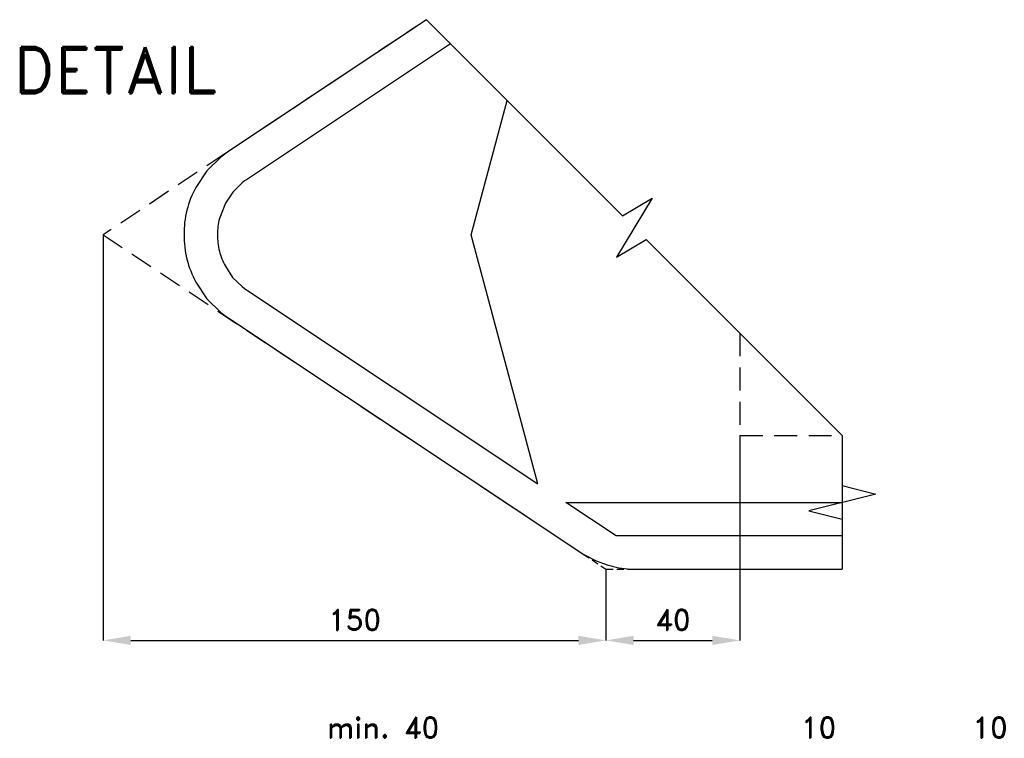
# Model space of a CAD drawing. Header units: millimetres. Extents: x 84 to 4098, y -145 to 1386.
# Tile 4 of 12: x 129 to 987, y 760 to 1386. Entities that reach past the tile are written whole.
import ezdxf

# ---------------------------------------------------------------- set-up
doc = ezdxf.new("R2010")
doc.units = ezdxf.units.MM
doc.header["$LTSCALE"] = 5
doc.linetypes.add('ČÁRKOVANÁX2', pattern=[1.5, 1, -0.5])
for name, color, linetype in [('Kóty', 2, 'Continuous'), ('Rozpiska', 7, 'Continuous'), ('Značka', 7, 'Continuous')]:
    doc.layers.add(name, color=color, linetype=linetype)
doc.styles.get("Standard").update_dxf_attribs({"font": 'romand.shx', "height": 18})
doc.dimstyles.get("Standard").update_dxf_attribs({"dimtxt": 18, "dimasz": 24, "dimexe": 0.18, "dimexo": 0.0625, "dimgap": 9, "dimtad": 1, "dimdec": 0, "dimzin": 0, "dimdsep": 46, "dimtxsty": 'Standard', "dimcen": 0.09, "dimadec": 0, "dimazin": 0, "dimtfac": 1, "dimtdec": 0, "dimtofl": 0, "dimtmove": 0, "dimatfit": 3, "dimfxl": 1, "dimtolj": 1, "dimtzin": 0, "dimarcsym": 0})

# ---------------------------------------------------------------- blocks, each defined once
blk = doc.blocks.new('*D5')
at = {"layer": 'Defpoints', "color": 0, "transparency": 16777216}
for p in [(201.73, 1198.75), (639.92, 907.15), (639.92, 845.16)]:
    blk.add_point(p, dxfattribs=at)
at = {"layer": 'Kóty', "color": 0, "lineweight": -2, "transparency": 16777216}
for p, q in [((201.73, 1198.69), (201.73, 844.98)), ((639.92, 907.09), (639.92, 844.98)), ((225.73, 845.16), (615.92, 845.16))]:
    blk.add_line(p, q, dxfattribs=at)
at = {"layer": 'Kóty', "color": 0, "transparency": 16777216}
for points in [[(225.73, 849.16), (225.73, 841.16), (201.73, 845.16)], [(615.92, 849.16), (615.92, 841.16), (639.92, 845.16)]]:
    blk.add_solid(points, dxfattribs=at)
at = {"layer": 'Kóty', "color": 0, "transparency": 16777216, "insert": (420.82, 863.16), "char_height": 18, "attachment_point": 5}
blk.add_mtext('\\A1;150', dxfattribs=at)
blk = doc.blocks.new('*D6')
at = {"layer": 'Defpoints', "color": 0, "transparency": 16777216}
for p in [(756.58, 1023.79), (639.92, 907.09), (756.58, 845.16)]:
    blk.add_point(p, dxfattribs=at)
at = {"layer": 'Kóty', "color": 0, "lineweight": -2, "transparency": 16777216}
for p, q in [((756.58, 1023.73), (756.58, 844.98)), ((639.92, 907.03), (639.92, 844.98)), ((663.92, 845.16), (732.58, 845.16))]:
    blk.add_line(p, q, dxfattribs=at)
at = {"layer": 'Kóty', "color": 0, "transparency": 16777216}
for points in [[(663.92, 849.16), (663.92, 841.16), (639.92, 845.16)], [(732.58, 849.16), (732.58, 841.16), (756.58, 845.16)]]:
    blk.add_solid(points, dxfattribs=at)
at = {"layer": 'Kóty', "color": 0, "transparency": 16777216, "insert": (698.25, 863.16), "char_height": 18, "attachment_point": 5}
blk.add_mtext('\\A1;40', dxfattribs=at)

msp = doc.modelspace()

# ---------------------------------------------------------------- linework, layer by layer
at = {"layer": 'Značka', "color": 7}
for p, q in [((483.42, 1386.21), (654.32, 1215.31)), ((680.09, 1230.77), (649.17, 1179.23)), ((654.32, 1215.31), (680.09, 1230.77)), ((649.17, 1179.23), (674.94, 1194.69)), ((674.94, 1194.69), (845.84, 1023.79)), ((845.84, 1023.79), (845.84, 907.15)), ((845.84, 980.05), (875, 972.76)), ((875, 972.76), (816.68, 958.18)), ((816.68, 958.18), (845.84, 950.89))]:
    msp.add_line(p, q, dxfattribs=at)
at = {"layer": 'Značka', "color": 6, "linetype": 'ČÁRKOVANÁX2', "ltscale": 4}
for points in [[(483.42, 1386.21), (201.73, 1198.75), (534.08, 977.58)], [(756.58, 1113.05), (756.58, 1023.79)], [(756.58, 1023.79), (845.84, 1023.79)]]:
    msp.add_lwpolyline(points, dxfattribs=at)
at = {"layer": 'Značka', "color": 3}
for points in [[(483.42, 1386.21), (311.19, 1271.59)], [(845.84, 936.31), (648.77, 936.31), (604.94, 965.47), (845.84, 965.47)]]:
    msp.add_lwpolyline(points, dxfattribs=at)
for points in [[(504.46, 1365.17), (327.34, 1247.3), (325.01, 1245.64), (322.73, 1243.89), (314.57, 1235.87), (308.24, 1226.28), (302.96, 1212.98, 0.065564), (301.33, 1198.75, 0.065244), (302.99, 1184.55, 0.063645), (308.24, 1171.22), (314.54, 1161.57), (322.73, 1153.61), (325.01, 1151.86), (327.34, 1150.2), (580.65, 981.63), (522.33, 1198.75), (553.79, 1315.85)], [(311.19, 1271.59), (307.69, 1269.09), (304.28, 1266.46), (292.06, 1254.45), (282.52, 1240.07, 0.065319), (274.65, 1220.07, 0.065571), (272.17, 1198.75, 0.065261), (274.68, 1177.44, 0.063608), (282.52, 1157.43), (292, 1143), (304.28, 1131.04), (307.69, 1128.42), (311.19, 1125.91), (617.92, 921.79), (620.11, 920.42), (622.3, 919.08), (631.42, 914.41), (641.07, 910.88), (651.08, 908.43), (661.25, 907.3), (663.82, 907.21), (666.39, 907.15), (845.84, 907.15)]]:
    msp.add_lwpolyline(points, format="xyb", dxfattribs=at)
at = {"layer": 'Značka', "color": 6, "linetype": 'ČÁRKOVANÁX2', "ltscale": 1.25}
msp.add_lwpolyline([(534.08, 977.58), (639.92, 907.15), (689.05, 907.15)], dxfattribs=at)

# ---------------------------------------------------------------- texts
at = {"layer": 'Kóty', "char_height": 18, "attachment_point": 5}
for s, insert in [('\\A1;min. 40', (445.58, 769.13)), ('\\A1;10', (825.22, 769.13)), ('\\A1;10', (974.63, 769.13))]:
    msp.add_mtext(s, dxfattribs=dict(at, insert=insert))
at = {"layer": 'Rozpiska', "color": 7}
msp.add_text('DETAIL', height=40, dxfattribs=at).set_placement((123.43, 1322.26))

# ---------------------------------------------------------------- dimensions: what is measured, and where the dimension line sits
at = {"layer": 'Kóty'}
for base, p1, p2, text, picture, middle in [((639.92, 845.16), (201.73, 1198.75), (639.92, 907.15), '150', '*D5', (420.82, 863.16)), ((756.58, 845.16), (639.92, 907.09), (756.58, 1023.79), '40', '*D6', (698.25, 863.16))]:
    dim = msp.add_linear_dim(base=base, p1=p1, p2=p2, text=text, dimstyle='Standard', dxfattribs=at)
    dim.commit()
    dim.dimension.update_dxf_attribs({"geometry": picture, "text_midpoint": middle})

doc.saveas('drawing.dxf')
